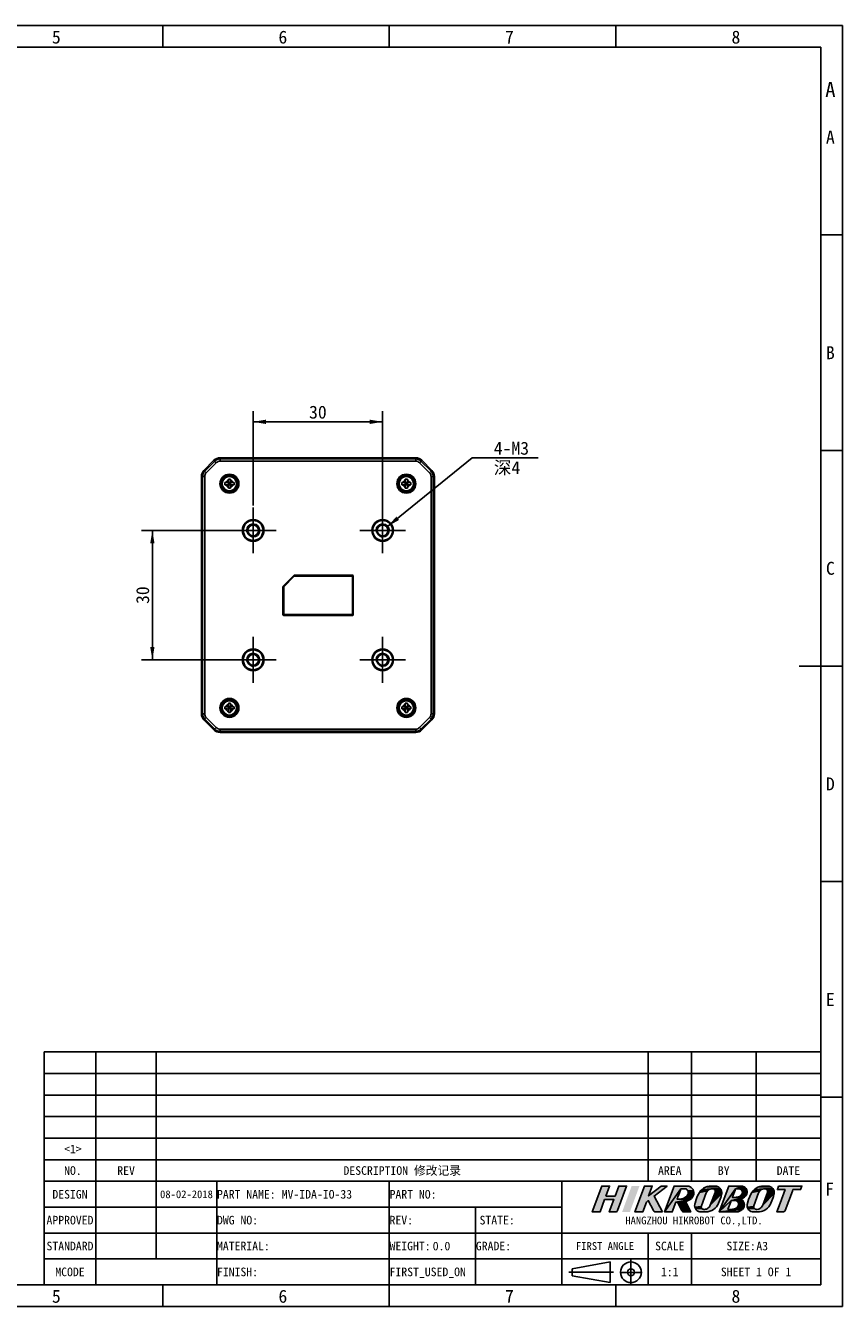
# Model space of a CAD drawing. Header units: millimetres. Extents: x 0 to 420, y 0 to 297.
# Tile 5 of 5: x 231 to 420, y 0 to 297. Entities that reach past the tile are written whole.
import ezdxf

# ---------------------------------------------------------------- set-up
doc = ezdxf.new("R2010")
doc.units = ezdxf.units.MM
doc.header["$LTSCALE"] = 23.1
doc.linetypes.add('CENTER', pattern=[0.6, 0.375, -0.075, 0.075, -0.075])
doc.linetypes.add('PHANTOM', pattern=[0.8, 0.45, -0.05, 0.1, -0.05, 0.1, -0.05])
doc.layers.get('0').update_dxf_attribs({"linetype": 'CONTINUOUS'})
for name, color, linetype in [('00_COMPONENTS', 7, 'CONTINUOUS'), ('03_ALL_AXES', 7, 'CONTINUOUS'), ('50_ALL_DETAILS', 7, 'CONTINUOUS'), ('51__DRAFT_DIMS', 7, 'CONTINUOUS'), ('DEFAULT_1', 7, 'CENTER')]:
    doc.layers.add(name, color=color, linetype=linetype)
doc.styles.get("Standard").update_dxf_attribs({"font": 'simfang.ttf'})
doc.styles.add('TEXTSTYLE_3', font='simfang.ttf')
doc.styles.add('TEXTSTYLE_4', font='simfang.ttf')
doc.dimstyles.new('DIMSTYLE_2', dxfattribs={"dimtxt": 3, "dimasz": 3, "dimexe": 2.5, "dimexo": 0.5, "dimgap": 0.75, "dimtad": 1, "dimdsep": 46, "dimtxsty": 'STANDARD', "dimblk": '_FILLED', "dimblk1": '_FILLED', "dimblk2": '_FILLED', "dimcen": 0.09, "dimclrt": 3, "dimazin": 2, "dimtp": 0.2, "dimtm": 0.2, "dimtfac": 1, "dimtofl": 0, "dimtmove": 0, "dimatfit": 3, "dimldrblk": '_FILLED', "dimfxl": 1, "dimtolj": 1, "dimarcsym": 0})
doc.dimstyles.new('DIMSTYLE_3', dxfattribs={"dimtxt": 3, "dimasz": 3, "dimexe": 2.5, "dimexo": 0.5, "dimtad": 1, "dimdsep": 46, "dimtxsty": 'STANDARD', "dimblk": '_FILLED', "dimblk1": '_FILLED', "dimblk2": '_FILLED', "dimcen": 0.09, "dimclrt": 3, "dimazin": 2, "dimtp": 0.1, "dimtm": 0.1, "dimtfac": 1, "dimtofl": 0, "dimtmove": 0, "dimatfit": 1, "dimldrblk": '_FILLED', "dimfxl": 1, "dimtolj": 1, "dimarcsym": 0})

# ---------------------------------------------------------------- blocks, each defined once
blk = doc.blocks.new('LOGO-R_BL0', base_point=(386.33, 24.89))
for color, points in [(1, [(365.2, 25.58), (367.34, 25.58), (368.19, 27.89), (370, 27.89), (367.92, 22.26), (367.92, 22.26), (367.92, 22.25), (367.8, 22.07), (367.77, 22.04), (367.59, 21.93), (367.39, 21.89), (365.98, 21.89), (367.04, 24.76), (364.9, 24.76), (363.84, 21.89), (362.04, 21.89), (364.25, 27.89), (366.05, 27.89)]), (1, [(378.28, 21.89), (376.72, 21.89), (376.52, 21.93), (376.5, 21.94), (376.33, 22.05), (376.21, 22.22), (375.02, 24.54), (374.57, 24.19), (373.72, 21.89), (371.92, 21.89), (374.13, 27.89), (375.93, 27.89), (375.1, 25.63), (378.03, 27.89), (379.38, 27.89), (376.38, 25.58)]), (8, [(382.58, 27.28), (378.79, 21.89), (381, 27.89), (381.25, 27.89), (381.44, 27.89), (383.12, 27.89), (383.9, 27.89), (384.06, 27.89), (384.39, 27.86), (384.7, 27.76), (384.7, 27.75), (384.98, 27.59), (385.22, 27.37), (385.4, 27.1), (385.52, 26.8), (384.22, 26.77), (384.14, 26.9), (384.04, 27.02), (383.92, 27.12), (383.88, 27.15), (383.74, 27.22), (383.59, 27.26), (383.43, 27.28), (383.16, 27.28), (383.08, 27.28)]), (8, [(382.16, 24.89), (382.35, 24.89), (382.38, 24.89), (384.74, 24.8), (381.44, 24.19), (380.59, 21.89), (378.79, 21.89), (382.58, 27.28), (382.52, 27.13), (382.46, 26.97), (382.09, 25.96), (381.88, 25.39), (381.77, 25.08), (381.69, 24.89), (381.96, 24.89)]), (8, [(385.52, 26.79), (385.58, 26.47), (385.56, 26.15), (385.54, 26.03), (385.42, 25.64), (385.34, 25.47), (385.25, 25.31), (385.02, 25.03), (384.74, 24.8), (382.38, 24.89), (382.59, 24.9), (382.83, 24.94), (383.07, 25.01), (383.29, 25.1), (383.5, 25.22), (383.52, 25.24), (383.71, 25.38), (383.88, 25.54), (384.02, 25.72), (384.15, 25.91), (384.24, 26.11), (384.28, 26.26), (384.29, 26.42), (384.29, 26.47), (384.27, 26.62), (384.22, 26.77), (385.52, 26.8)]), (8, [(388.56, 26.57), (388.45, 26.33), (387.35, 23.34), (387.31, 23.17), (385.81, 23), (385.76, 23.31), (385.78, 23.63), (385.83, 23.83), (385.86, 23.95), (386.09, 24.75), (386.38, 25.5), (386.65, 26.05), (386.85, 26.42), (388.71, 26.78)]), (8, [(388.9, 26.96), (388.71, 26.78), (386.85, 26.42), (387.14, 26.8), (389.11, 27.1)]), (8, [(389.35, 27.2), (389.11, 27.1), (387.14, 26.8), (387.47, 27.13), (389.8, 27.28), (389.61, 27.26)]), (8, [(391.2, 27.75), (391.47, 27.59), (391.7, 27.37), (389.8, 27.28), (387.47, 27.13), (387.85, 27.41), (388.26, 27.62), (391.17, 27.76)]), (8, [(390.55, 27.89), (390.87, 27.86), (391.17, 27.76), (388.26, 27.62), (388.69, 27.78), (388.71, 27.79), (389.14, 27.87), (389.37, 27.88), (389.49, 27.89), (389.6, 27.89)]), (8, [(392.02, 26.78), (392.06, 26.47), (392.05, 26.15), (389.38, 23.44), (390.48, 26.44), (390.52, 26.61), (390.52, 26.7), (392.01, 26.81)]), (8, [(389.89, 27.28), (389.8, 27.28), (391.7, 27.37), (391.89, 27.11), (392.01, 26.81), (390.52, 26.7), (390.48, 26.87), (390.41, 27.02), (390.29, 27.14), (390.15, 27.23), (390.06, 27.26)]), (8, [(395.47, 27.89), (396.56, 27.89), (396.86, 27.85), (395.24, 27.28), (391.46, 21.89), (393.67, 27.89), (395.11, 27.89), (395.29, 27.89)]), (8, [(394.83, 25.27), (394.92, 25.27), (395.2, 25.27), (397.07, 25.14), (394.25, 24.59), (391.46, 21.89), (395.24, 27.28), (395.13, 26.97), (394.55, 25.39), (394.5, 25.27), (394.64, 25.27)]), (8, [(395.24, 27.28), (396.86, 27.85), (397.15, 27.75), (397.22, 27.71), (397.48, 27.53), (397.68, 27.3), (397.83, 27.03), (397.84, 26.99), (397.91, 26.69), (397.92, 26.38), (396.81, 26.29), (396.83, 26.43), (396.82, 26.51), (396.8, 26.65), (396.75, 26.78), (396.68, 26.91), (396.59, 27.02), (396.48, 27.11), (396.35, 27.19), (396.26, 27.23), (396.12, 27.26), (395.97, 27.28), (395.7, 27.28), (395.61, 27.28), (395.43, 27.28)]), (8, [(400.71, 26.57), (400.59, 26.34), (399.49, 23.34), (399.46, 23.17), (397.96, 23), (397.91, 23.32), (397.93, 23.63), (397.98, 23.83), (398.01, 23.95), (398.24, 24.76), (398.53, 25.5), (398.79, 26.05), (399, 26.43), (400.86, 26.78)]), (8, [(401.05, 26.96), (400.86, 26.78), (399, 26.43), (399.29, 26.8), (401.26, 27.1)]), (8, [(401.5, 27.2), (401.26, 27.1), (399.29, 26.8), (399.62, 27.13), (401.95, 27.28), (401.76, 27.26)]), (8, [(403.35, 27.75), (403.62, 27.59), (403.85, 27.37), (401.95, 27.28), (399.62, 27.13), (400, 27.41), (400.4, 27.63), (403.32, 27.76)]), (8, [(402.7, 27.89), (403.01, 27.86), (403.32, 27.76), (400.4, 27.63), (400.84, 27.78), (400.86, 27.79), (401.29, 27.87), (401.52, 27.89), (401.64, 27.89), (401.75, 27.89)]), (8, [(404.16, 26.78), (404.21, 26.47), (404.2, 26.15), (401.53, 23.45), (402.63, 26.44), (402.67, 26.61), (402.67, 26.71), (404.16, 26.81)]), (8, [(402.04, 27.28), (401.95, 27.28), (403.85, 27.37), (404.04, 27.11), (404.16, 26.81), (402.67, 26.71), (402.63, 26.87), (402.56, 27.02), (402.44, 27.14), (402.36, 27.2), (402.21, 27.26)]), (8, [(405.23, 27.89), (407.03, 27.89), (410.63, 27.89), (410.33, 27.07), (408.53, 27.07), (408.41, 26.75), (406.76, 22.26), (406.76, 22.26), (406.66, 22.1), (406.51, 21.97), (406.42, 21.93), (406.23, 21.89), (406.22, 21.89), (404.82, 21.89), (405.56, 23.91), (406.73, 27.07), (404.93, 27.07)]), (8, [(383.61, 24.29), (384.85, 21.89), (383.29, 21.89), (383.1, 21.93), (383.09, 21.93), (382.92, 22.03), (382.79, 22.19), (382.78, 22.21), (382.47, 22.81), (381.76, 24.19), (381.73, 24.19), (381.44, 24.19), (384.74, 24.8), (384.39, 24.6), (383.96, 24.43), (383.59, 24.34)]), (8, [(391.06, 23.5), (390.8, 23.11), (390.49, 22.77), (390.13, 22.47), (389.73, 22.23), (389.3, 22.05), (389.06, 21.98), (386.96, 21.92), (386.66, 22.02), (386.63, 22.03), (386.36, 22.19), (386.12, 22.41), (385.94, 22.67), (387.53, 22.64), (387.67, 22.55), (387.76, 22.52), (387.93, 22.5), (388.03, 22.5), (388.3, 22.53), (388.48, 22.58), (388.72, 22.68), (388.93, 22.82), (389.11, 23), (389.27, 23.21), (389.38, 23.44), (392.05, 26.15), (392, 25.95), (391.87, 25.45), (391.8, 25.21), (391.52, 24.45), (391.3, 23.97), (391.19, 23.73)]), (8, [(394.05, 22.5), (394.33, 22.5), (394.36, 22.5), (396.82, 22.47), (391.46, 21.89), (394.25, 24.59), (394.14, 24.28), (393.55, 22.7), (393.48, 22.5), (393.78, 22.5)]), (8, [(396.38, 24.9), (396.31, 24.89), (396.3, 24.89), (394.25, 24.59), (397.07, 25.14), (396.74, 24.99)]), (8, [(394.25, 24.59), (396.3, 24.89), (396.59, 24.77), (396.82, 24.61), (397.03, 24.38), (397.19, 24.11), (397.27, 23.84), (397.31, 23.53), (397.27, 23.22), (397.22, 23.05), (397.08, 22.77), (397.02, 22.69), (395.03, 22.62), (395.2, 22.69), (395.37, 22.79), (395.52, 22.92), (395.52, 22.92), (395.66, 23.07), (395.79, 23.23), (395.84, 23.32), (395.91, 23.46), (395.94, 23.6), (395.96, 23.74), (395.95, 23.81), (395.93, 23.95), (395.88, 24.09), (395.81, 24.22), (395.71, 24.33), (395.6, 24.42), (395.47, 24.5), (395.4, 24.53), (395.25, 24.57), (395.11, 24.58), (394.84, 24.59), (394.56, 24.59)]), (8, [(397.65, 25.69), (397.57, 25.58), (397.32, 25.32), (397.07, 25.14), (395.2, 25.27), (395.23, 25.27), (395.48, 25.29), (395.58, 25.3), (395.78, 25.34), (395.9, 25.37), (396.07, 25.44), (396.23, 25.54), (396.39, 25.65), (396.39, 25.65), (397.7, 25.76)]), (8, [(397.91, 26.34), (397.84, 26.04), (397.7, 25.76), (396.39, 25.65), (396.53, 25.78), (396.65, 25.93), (396.72, 26.03), (396.78, 26.16), (396.81, 26.29), (397.92, 26.38)]), (8, [(403.21, 23.5), (402.95, 23.11), (402.64, 22.77), (402.28, 22.47), (401.88, 22.23), (401.45, 22.05), (401.2, 21.98), (400.77, 21.91), (400.52, 21.9), (399.43, 21.9), (399.11, 21.92), (398.81, 22.02), (398.78, 22.03), (398.51, 22.2), (398.27, 22.41), (398.09, 22.68), (399.68, 22.64), (399.82, 22.56), (399.91, 22.52), (400.08, 22.5), (400.18, 22.5), (400.45, 22.53), (400.63, 22.58), (400.87, 22.68), (401.08, 22.82), (401.26, 23), (401.42, 23.21), (401.53, 23.45), (404.2, 26.15), (404.15, 25.95), (404.02, 25.45), (403.95, 25.23), (403.67, 24.46), (403.45, 23.97), (403.34, 23.74)]), (8, [(387.32, 23.01), (387.34, 22.91), (385.94, 22.67), (385.82, 22.97), (385.81, 23), (387.31, 23.17)]), (8, [(388.81, 21.93), (388.37, 21.89), (387.28, 21.89), (386.96, 21.92), (389.06, 21.98)]), (8, [(395.1, 21.89), (394.95, 21.89), (391.46, 21.89), (396.82, 22.47), (396.79, 22.44), (396.5, 22.22), (396.18, 22.06), (395.82, 21.96), (395.75, 21.95), (395.35, 21.9), (395.18, 21.9)]), (8, [(396.99, 22.66), (396.82, 22.47), (394.36, 22.5), (394.61, 22.52), (394.71, 22.53), (394.91, 22.58), (395.03, 22.62), (397.02, 22.69)]), (8, [(399.46, 23.08), (399.49, 22.91), (398.09, 22.68), (397.97, 22.97), (397.96, 23), (399.46, 23.17)])]:
    blk.add_hatch(color=color).paths.add_polyline_path(points)
at = {"color": 1}
for points in [[(365.2, 25.58), (367.34, 25.58), (368.19, 27.89), (370, 27.89), (367.92, 22.26), (367.92, 22.26), (367.92, 22.25), (367.8, 22.07), (367.77, 22.04), (367.59, 21.93), (367.39, 21.89), (365.98, 21.89), (367.04, 24.76), (364.9, 24.76), (363.84, 21.89), (362.04, 21.89), (364.25, 27.89), (366.05, 27.89), (365.2, 25.58)], [(378.28, 21.89), (376.72, 21.89), (376.52, 21.93), (376.5, 21.94), (376.33, 22.05), (376.21, 22.22), (375.02, 24.54), (374.57, 24.19), (373.72, 21.89), (371.92, 21.89), (374.13, 27.89), (375.93, 27.89), (375.1, 25.63), (378.03, 27.89), (379.38, 27.89), (376.38, 25.58), (378.28, 21.89)]]:
    blk.add_lwpolyline(points, dxfattribs=at)
at = {"color": 8}
for points in [[(382.58, 27.28), (378.79, 21.89), (381, 27.89), (381.25, 27.89), (381.44, 27.89), (383.12, 27.89), (383.9, 27.89), (384.06, 27.89), (384.39, 27.86), (384.7, 27.76), (384.7, 27.75), (384.98, 27.59), (385.22, 27.37), (385.4, 27.1), (385.52, 26.8), (384.22, 26.77), (384.14, 26.9), (384.04, 27.02), (383.92, 27.12), (383.88, 27.15), (383.74, 27.22), (383.59, 27.26), (383.43, 27.28), (383.16, 27.28), (383.08, 27.28), (382.58, 27.28)], [(382.16, 24.89), (382.35, 24.89), (382.38, 24.89), (384.74, 24.8), (381.44, 24.19), (380.59, 21.89), (378.79, 21.89), (382.58, 27.28), (382.52, 27.13), (382.46, 26.97), (382.09, 25.96), (381.88, 25.39), (381.77, 25.08), (381.69, 24.89), (381.96, 24.89), (382.16, 24.89)], [(385.52, 26.79), (385.58, 26.47), (385.56, 26.15), (385.54, 26.03), (385.42, 25.64), (385.34, 25.47), (385.25, 25.31), (385.02, 25.03), (384.74, 24.8), (382.38, 24.89), (382.59, 24.9), (382.83, 24.94), (383.07, 25.01), (383.29, 25.1), (383.5, 25.22), (383.52, 25.24), (383.71, 25.38), (383.88, 25.54), (384.02, 25.72), (384.15, 25.91), (384.24, 26.11), (384.28, 26.26), (384.29, 26.42), (384.29, 26.47), (384.27, 26.62), (384.22, 26.77), (385.52, 26.8), (385.52, 26.79)], [(388.56, 26.57), (388.45, 26.33), (387.35, 23.34), (387.31, 23.17), (385.81, 23), (385.76, 23.31), (385.78, 23.63), (385.83, 23.83), (385.86, 23.95), (386.09, 24.75), (386.38, 25.5), (386.65, 26.05), (386.85, 26.42), (388.71, 26.78), (388.56, 26.57)], [(388.9, 26.96), (388.71, 26.78), (386.85, 26.42), (387.14, 26.8), (389.11, 27.1), (388.9, 26.96)], [(389.35, 27.2), (389.11, 27.1), (387.14, 26.8), (387.47, 27.13), (389.8, 27.28), (389.61, 27.26), (389.35, 27.2)], [(391.2, 27.75), (391.47, 27.59), (391.7, 27.37), (389.8, 27.28), (387.47, 27.13), (387.85, 27.41), (388.26, 27.62), (391.17, 27.76), (391.2, 27.75)], [(390.55, 27.89), (390.87, 27.86), (391.17, 27.76), (388.26, 27.62), (388.69, 27.78), (388.71, 27.79), (389.14, 27.87), (389.37, 27.88), (389.49, 27.89), (389.6, 27.89), (390.55, 27.89)], [(392.02, 26.78), (392.06, 26.47), (392.05, 26.15), (389.38, 23.44), (390.48, 26.44), (390.52, 26.61), (390.52, 26.7), (392.01, 26.81), (392.02, 26.78)], [(389.89, 27.28), (389.8, 27.28), (391.7, 27.37), (391.89, 27.11), (392.01, 26.81), (390.52, 26.7), (390.48, 26.87), (390.41, 27.02), (390.29, 27.14), (390.15, 27.23), (390.06, 27.26), (389.89, 27.28)], [(395.47, 27.89), (396.56, 27.89), (396.86, 27.85), (395.24, 27.28), (391.46, 21.89), (393.67, 27.89), (395.11, 27.89), (395.29, 27.89), (395.47, 27.89)], [(394.83, 25.27), (394.92, 25.27), (395.2, 25.27), (397.07, 25.14), (394.25, 24.59), (391.46, 21.89), (395.24, 27.28), (395.13, 26.97), (394.55, 25.39), (394.5, 25.27), (394.64, 25.27), (394.83, 25.27)], [(395.24, 27.28), (396.86, 27.85), (397.15, 27.75), (397.22, 27.71), (397.48, 27.53), (397.68, 27.3), (397.83, 27.03), (397.84, 26.99), (397.91, 26.69), (397.92, 26.38), (396.81, 26.29), (396.83, 26.43), (396.82, 26.51), (396.8, 26.65), (396.75, 26.78), (396.68, 26.91), (396.59, 27.02), (396.48, 27.11), (396.35, 27.19), (396.26, 27.23), (396.12, 27.26), (395.97, 27.28), (395.7, 27.28), (395.61, 27.28), (395.43, 27.28), (395.24, 27.28)], [(400.71, 26.57), (400.59, 26.34), (399.49, 23.34), (399.46, 23.17), (397.96, 23), (397.91, 23.32), (397.93, 23.63), (397.98, 23.83), (398.01, 23.95), (398.24, 24.76), (398.53, 25.5), (398.79, 26.05), (399, 26.43), (400.86, 26.78), (400.71, 26.57)], [(401.05, 26.96), (400.86, 26.78), (399, 26.43), (399.29, 26.8), (401.26, 27.1), (401.05, 26.96)], [(401.5, 27.2), (401.26, 27.1), (399.29, 26.8), (399.62, 27.13), (401.95, 27.28), (401.76, 27.26), (401.5, 27.2)], [(403.35, 27.75), (403.62, 27.59), (403.85, 27.37), (401.95, 27.28), (399.62, 27.13), (400, 27.41), (400.4, 27.63), (403.32, 27.76), (403.35, 27.75)], [(402.7, 27.89), (403.01, 27.86), (403.32, 27.76), (400.4, 27.63), (400.84, 27.78), (400.86, 27.79), (401.29, 27.87), (401.52, 27.89), (401.64, 27.89), (401.75, 27.89), (402.7, 27.89)], [(404.16, 26.78), (404.21, 26.47), (404.2, 26.15), (401.53, 23.45), (402.63, 26.44), (402.67, 26.61), (402.67, 26.71), (404.16, 26.81), (404.16, 26.78)], [(402.04, 27.28), (401.95, 27.28), (403.85, 27.37), (404.04, 27.11), (404.16, 26.81), (402.67, 26.71), (402.63, 26.87), (402.56, 27.02), (402.44, 27.14), (402.36, 27.2), (402.21, 27.26), (402.04, 27.28)], [(405.23, 27.89), (407.03, 27.89), (410.63, 27.89), (410.33, 27.07), (408.53, 27.07), (408.41, 26.75), (406.76, 22.26), (406.76, 22.26), (406.66, 22.1), (406.51, 21.97), (406.42, 21.93), (406.23, 21.89), (406.22, 21.89), (404.82, 21.89), (405.56, 23.91), (406.73, 27.07), (404.93, 27.07), (405.23, 27.89)], [(383.61, 24.29), (384.85, 21.89), (383.29, 21.89), (383.1, 21.93), (383.09, 21.93), (382.92, 22.03), (382.79, 22.19), (382.78, 22.21), (382.47, 22.81), (381.76, 24.19), (381.73, 24.19), (381.44, 24.19), (384.74, 24.8), (384.39, 24.6), (383.96, 24.43), (383.59, 24.34), (383.61, 24.29)], [(391.06, 23.5), (390.8, 23.11), (390.49, 22.77), (390.13, 22.47), (389.73, 22.23), (389.3, 22.05), (389.06, 21.98), (386.96, 21.92), (386.66, 22.02), (386.63, 22.03), (386.36, 22.19), (386.12, 22.41), (385.94, 22.67), (387.53, 22.64), (387.67, 22.55), (387.76, 22.52), (387.93, 22.5), (388.03, 22.5), (388.3, 22.53), (388.48, 22.58), (388.72, 22.68), (388.93, 22.82), (389.11, 23), (389.27, 23.21), (389.38, 23.44), (392.05, 26.15), (392, 25.95), (391.87, 25.45), (391.8, 25.21), (391.52, 24.45), (391.3, 23.97), (391.19, 23.73), (391.06, 23.5)], [(394.05, 22.5), (394.33, 22.5), (394.36, 22.5), (396.82, 22.47), (391.46, 21.89), (394.25, 24.59), (394.14, 24.28), (393.55, 22.7), (393.48, 22.5), (393.78, 22.5), (394.05, 22.5)], [(396.38, 24.9), (396.31, 24.89), (396.3, 24.89), (394.25, 24.59), (397.07, 25.14), (396.74, 24.99), (396.38, 24.9)], [(394.25, 24.59), (396.3, 24.89), (396.59, 24.77), (396.82, 24.61), (397.03, 24.38), (397.19, 24.11), (397.27, 23.84), (397.31, 23.53), (397.27, 23.22), (397.22, 23.05), (397.08, 22.77), (397.02, 22.69), (395.03, 22.62), (395.2, 22.69), (395.37, 22.79), (395.52, 22.92), (395.52, 22.92), (395.66, 23.07), (395.79, 23.23), (395.84, 23.32), (395.91, 23.46), (395.94, 23.6), (395.96, 23.74), (395.95, 23.81), (395.93, 23.95), (395.88, 24.09), (395.81, 24.22), (395.71, 24.33), (395.6, 24.42), (395.47, 24.5), (395.4, 24.53), (395.25, 24.57), (395.11, 24.58), (394.84, 24.59), (394.56, 24.59), (394.25, 24.59)], [(397.65, 25.69), (397.57, 25.58), (397.32, 25.32), (397.07, 25.14), (395.2, 25.27), (395.23, 25.27), (395.48, 25.29), (395.58, 25.3), (395.78, 25.34), (395.9, 25.37), (396.07, 25.44), (396.23, 25.54), (396.39, 25.65), (396.39, 25.65), (397.7, 25.76), (397.65, 25.69)], [(397.91, 26.34), (397.84, 26.04), (397.7, 25.76), (396.39, 25.65), (396.53, 25.78), (396.65, 25.93), (396.72, 26.03), (396.78, 26.16), (396.81, 26.29), (397.92, 26.38), (397.91, 26.34)], [(403.21, 23.5), (402.95, 23.11), (402.64, 22.77), (402.28, 22.47), (401.88, 22.23), (401.45, 22.05), (401.2, 21.98), (400.77, 21.91), (400.52, 21.9), (399.43, 21.9), (399.11, 21.92), (398.81, 22.02), (398.78, 22.03), (398.51, 22.2), (398.27, 22.41), (398.09, 22.68), (399.68, 22.64), (399.82, 22.56), (399.91, 22.52), (400.08, 22.5), (400.18, 22.5), (400.45, 22.53), (400.63, 22.58), (400.87, 22.68), (401.08, 22.82), (401.26, 23), (401.42, 23.21), (401.53, 23.45), (404.2, 26.15), (404.15, 25.95), (404.02, 25.45), (403.95, 25.23), (403.67, 24.46), (403.45, 23.97), (403.34, 23.74), (403.21, 23.5)], [(387.32, 23.01), (387.34, 22.91), (385.94, 22.67), (385.82, 22.97), (385.81, 23), (387.31, 23.17), (387.32, 23.01)], [(388.81, 21.93), (388.37, 21.89), (387.28, 21.89), (386.96, 21.92), (389.06, 21.98), (388.81, 21.93)], [(395.1, 21.89), (394.95, 21.89), (391.46, 21.89), (396.82, 22.47), (396.79, 22.44), (396.5, 22.22), (396.18, 22.06), (395.82, 21.96), (395.75, 21.95), (395.35, 21.9), (395.18, 21.9), (395.1, 21.89)], [(396.99, 22.66), (396.82, 22.47), (394.36, 22.5), (394.61, 22.52), (394.71, 22.53), (394.91, 22.58), (395.03, 22.62), (397.02, 22.69), (396.99, 22.66)], [(399.46, 23.08), (399.49, 22.91), (398.09, 22.68), (397.97, 22.97), (397.96, 23), (399.46, 23.17), (399.46, 23.08)]]:
    blk.add_lwpolyline(points, dxfattribs=at)
at = {"color": 1}
blk.add_solid([(372.97, 27.89), (370.75, 21.89), (371.16, 27.89), (368.95, 21.89)], dxfattribs=at)
at = {"color": 8}
for points in [[(395.83, 27.89), (396.56, 27.89), (395.47, 27.89)], [(387.42, 22.76), (387.53, 22.64), (387.34, 22.91), (385.94, 22.67)], [(399.57, 22.77), (399.68, 22.64), (399.49, 22.91), (398.09, 22.68)]]:
    blk.add_solid(points, dxfattribs=at)
blk = doc.blocks.new('_FILLED')
at = {"color": 0, "linetype": 'ByBlock'}
blk.add_solid([(0, 0), (-1, 0.167), (-1, -0.167)], dxfattribs=at)
blk = doc.blocks.new('*D4')
at = {"layer": '51__DRAFT_DIMS', "color": 4}
for p, q in [((283.45, 185.74), (283.45, 207.62)), ((283.45, 205.12), (298.45, 205.12)), ((313.45, 205.12), (298.45, 205.12)), ((313.45, 185.37), (313.45, 207.62))]:
    blk.add_line(p, q, dxfattribs=at)
at = {"layer": '51__DRAFT_DIMS', "color": 4, "xscale": 3, "yscale": 3, "zscale": 3, "rotation": 180}
blk.add_blockref('_FILLED', (283.45, 205.12), dxfattribs=at)
at = {"layer": '51__DRAFT_DIMS', "color": 4, "xscale": 3, "yscale": 3, "zscale": 3}
blk.add_blockref('_FILLED', (313.45, 205.12), dxfattribs=at)
at = {"layer": '51__DRAFT_DIMS', "color": 3, "insert": (298.45, 208.87), "char_height": 3, "width": 4.4062, "attachment_point": 2, "line_spacing_factor": 0.9}
blk.add_mtext('30', dxfattribs=at)
blk = doc.blocks.new('*D5')
at = {"layer": '51__DRAFT_DIMS', "color": 4}
for p, q in [((278.47, 179.93), (257.59, 179.93)), ((260.09, 179.93), (260.09, 164.93)), ((260.09, 149.93), (260.09, 164.93)), ((278.43, 149.93), (257.59, 149.93))]:
    blk.add_line(p, q, dxfattribs=at)
at = {"layer": '51__DRAFT_DIMS', "color": 4, "xscale": 3, "yscale": 3, "zscale": 3}
for p, rotation in [((260.09, 179.93), 90), ((260.09, 149.93), 270)]:
    blk.add_blockref('_FILLED', p, dxfattribs=dict(at, rotation=rotation))
at = {"layer": '51__DRAFT_DIMS', "color": 3, "insert": (256.34, 164.93), "char_height": 3, "width": 4.4062, "attachment_point": 2, "rotation": 90, "line_spacing_factor": 0.9}
blk.add_mtext('30', dxfattribs=at)
blk = doc.blocks.new('*D6')
at = {"layer": '51__DRAFT_DIMS', "color": 4}
for p, q in [((314.62, 180.87), (334.22, 196.75)), ((334.22, 196.75), (337.72, 196.75)), ((337.72, 196.75), (349.53, 196.75))]:
    blk.add_line(p, q, dxfattribs=at)
at = {"layer": '51__DRAFT_DIMS', "color": 4, "xscale": 3, "yscale": 3, "zscale": 3, "rotation": 218.9975785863}
blk.add_blockref('_FILLED', (314.62, 180.87), dxfattribs=at)
at = {"layer": '51__DRAFT_DIMS', "color": 3, "insert": (339.22, 200.5), "char_height": 3, "width": 8.8125, "attachment_point": 1, "line_spacing_factor": 0.9}
blk.add_mtext('4-M3\\P深4', dxfattribs=at)

msp = doc.modelspace()

# ---------------------------------------------------------------- linework, layer by layer
at = {"color": 7}
for p, q in [((0, 297), (420, 297)), ((420, 297), (420, 0)), ((262.496, 291.996), (262.496, 296.996)), ((314.996, 291.996), (314.996, 296.996)), ((367.495, 291.996), (367.495, 296.996)), ((415, 292), (25, 292)), ((415, 5), (415, 292)), ((414.994, 248.497), (419.994, 248.497)), ((414.994, 198.497), (419.994, 198.497)), ((419.994, 148.498), (409.994, 148.498)), ((414.994, 98.499), (419.994, 98.499)), ((235, 29), (235, 59)), ((235, 59), (415, 59)), ((247, 29), (247, 59)), ((261, 29), (261, 59)), ((375, 29), (375, 59)), ((385, 29), (385, 59)), ((400, 29), (400, 59)), ((415, 29), (415, 59)), ((235, 54), (415, 54)), ((235, 49), (415, 49)), ((414.994, 48.499), (419.994, 48.499)), ((235, 44), (415, 44)), ((235, 39), (415, 39)), ((235, 34), (415, 34)), ((235, 29), (415, 29)), ((235, 29), (235, 5)), ((235, 29), (415, 29)), ((247, 29), (247, 5)), ((261, 29), (261, 11)), ((275, 29), (275, 5)), ((315, 29), (315, 5)), ((355, 29), (355, 5)), ((415, 29), (415, 5)), ((235, 23), (355, 23)), ((335, 23), (335, 5)), ((235, 17), (415, 17)), ((375, 17), (375, 5)), ((385, 17), (385, 5)), ((235, 11), (415, 11)), ((357.393, 8.702), (366.192, 10.302)), ((366.192, 5.502), (366.192, 10.302)), ((357.393, 7.102), (357.393, 8.702)), ((357.393, 7.102), (366.192, 5.502)), ((25, 5), (415, 5)), ((235, 5), (415, 5)), ((262.496, 0), (262.496, 5)), ((314.996, 0), (314.996, 5)), ((367.495, 0), (367.495, 5)), ((420, 0), (0, 0))]:
    msp.add_line(p, q, dxfattribs=at)
for radius in [2.4, 0.8]:
    msp.add_circle((370.992, 7.902), radius, dxfattribs=at)
at = {"layer": '00_COMPONENTS', "color": 7}
for p, q in [((272.037, 193.867), (274.366, 196.195)), ((275.78, 196.781), (321.123, 196.781)), ((322.537, 196.195), (324.866, 193.867)), ((271.452, 192.452), (271.452, 137.409)), ((276.889, 191.031), (277.402, 191.031)), ((276.889, 190.531), (277.402, 190.531)), ((277.614, 190.443), (278.29, 191.119)), ((277.614, 191.119), (278.29, 190.443)), ((277.702, 191.331), (277.702, 191.843)), ((277.702, 190.531), (277.702, 191.031)), ((278.202, 191.031), (277.702, 191.031)), ((278.202, 190.781), (277.702, 190.781)), ((278.202, 190.531), (277.702, 190.531)), ((277.702, 189.718), (277.702, 190.231)), ((277.952, 190.531), (277.952, 191.031)), ((278.202, 191.843), (278.202, 191.331)), ((278.202, 190.531), (278.202, 191.031)), ((278.202, 190.231), (278.202, 189.718)), ((278.502, 191.031), (279.014, 191.031)), ((278.502, 190.531), (279.014, 190.531)), ((317.889, 191.031), (318.402, 191.031)), ((317.889, 190.531), (318.402, 190.531)), ((318.614, 190.443), (319.29, 191.119)), ((318.614, 191.119), (319.29, 190.443)), ((318.702, 191.331), (318.702, 191.843)), ((318.702, 190.531), (318.702, 191.031)), ((319.202, 191.031), (318.702, 191.031)), ((319.202, 190.781), (318.702, 190.781)), ((319.202, 190.531), (318.702, 190.531)), ((318.702, 189.718), (318.702, 190.231)), ((318.952, 190.531), (318.952, 191.031)), ((319.202, 191.843), (319.202, 191.331)), ((319.202, 190.531), (319.202, 191.031)), ((319.202, 190.231), (319.202, 189.718)), ((319.502, 191.031), (320.014, 191.031)), ((319.502, 190.531), (320.014, 190.531)), ((325.452, 192.452), (325.452, 137.409)), ((290.481, 166.96), (292.922, 169.402)), ((292.993, 169.431), (306.452, 169.431)), ((306.552, 169.331), (306.552, 160.431)), ((290.452, 160.431), (290.452, 166.889)), ((306.452, 160.331), (290.552, 160.331)), ((277.702, 139.331), (277.702, 139.843)), ((278.202, 139.843), (278.202, 139.331)), ((318.702, 139.331), (318.702, 139.843)), ((319.202, 139.843), (319.202, 139.331)), ((276.889, 139.031), (277.402, 139.031)), ((276.889, 138.531), (277.402, 138.531)), ((277.614, 138.443), (278.289, 139.119)), ((277.614, 139.119), (278.289, 138.443)), ((277.702, 138.531), (277.702, 139.031)), ((278.202, 139.031), (277.702, 139.031)), ((278.202, 138.781), (277.702, 138.781)), ((278.202, 138.531), (277.702, 138.531)), ((277.702, 137.718), (277.702, 138.231)), ((277.952, 138.531), (277.952, 139.031)), ((278.202, 138.531), (278.202, 139.031)), ((278.202, 138.231), (278.202, 137.718)), ((278.502, 139.031), (279.014, 139.031)), ((278.502, 138.531), (279.014, 138.531)), ((317.889, 139.031), (318.402, 139.031)), ((317.889, 138.531), (318.402, 138.531)), ((318.614, 138.443), (319.29, 139.119)), ((318.614, 139.119), (319.29, 138.443)), ((318.702, 138.531), (318.702, 139.031)), ((319.202, 139.031), (318.702, 139.031)), ((319.202, 138.781), (318.702, 138.781)), ((319.202, 138.531), (318.702, 138.531)), ((318.702, 137.718), (318.702, 138.231)), ((318.952, 138.531), (318.952, 139.031)), ((319.202, 138.531), (319.202, 139.031)), ((319.202, 138.231), (319.202, 137.718)), ((319.502, 139.031), (320.014, 139.031)), ((319.502, 138.531), (320.014, 138.531)), ((274.366, 133.667), (272.037, 135.995)), ((324.866, 135.995), (322.537, 133.667)), ((321.123, 133.081), (275.78, 133.081))]:
    msp.add_line(p, q, dxfattribs=at)
at = {"layer": '00_COMPONENTS', "color": 4}
for p, q in [((274.91, 195.651), (274.366, 196.195)), ((275.78, 196.012), (275.78, 196.781)), ((321.123, 196.511), (275.78, 196.511)), ((321.123, 196.012), (321.123, 196.781)), ((321.994, 195.651), (322.537, 196.195)), ((272.037, 193.867), (272.581, 193.323)), ((274.556, 196.005), (272.228, 193.676)), ((274.91, 195.651), (272.581, 193.323)), ((321.123, 196.012), (275.78, 196.012)), ((324.322, 193.323), (321.994, 195.651)), ((324.675, 193.676), (322.347, 196.005)), ((324.322, 193.323), (324.866, 193.867)), ((271.452, 192.452), (272.221, 192.452)), ((271.721, 192.452), (271.721, 137.409)), ((272.221, 192.452), (272.221, 137.409)), ((324.683, 137.409), (324.683, 192.452)), ((324.683, 192.452), (325.452, 192.452)), ((325.182, 137.409), (325.182, 192.452)), ((290.41, 167.031), (292.852, 169.472)), ((290.552, 166.889), (292.993, 169.331)), ((292.852, 169.472), (292.993, 169.331)), ((292.993, 169.331), (292.993, 169.531)), ((292.993, 169.531), (306.452, 169.531)), ((292.993, 169.331), (306.652, 169.331)), ((306.452, 160.231), (306.452, 169.531)), ((306.652, 169.331), (306.652, 160.431)), ((290.352, 160.431), (290.352, 166.889)), ((290.352, 166.889), (290.552, 166.889)), ((290.552, 166.889), (290.41, 167.031)), ((290.552, 160.231), (290.552, 166.889)), ((290.352, 160.431), (306.652, 160.431)), ((306.452, 160.231), (290.552, 160.231)), ((271.452, 137.409), (272.221, 137.409)), ((324.683, 137.409), (325.452, 137.409)), ((272.037, 135.995), (272.581, 136.539)), ((272.228, 136.186), (274.556, 133.857)), ((272.581, 136.539), (274.91, 134.21)), ((274.366, 133.667), (274.91, 134.21)), ((275.78, 133.081), (275.78, 133.85)), ((275.78, 133.85), (321.123, 133.85)), ((321.123, 133.081), (321.123, 133.85)), ((321.994, 134.21), (324.322, 136.539)), ((321.994, 134.21), (322.537, 133.667)), ((322.347, 133.857), (324.675, 136.186)), ((324.322, 136.539), (324.866, 135.995)), ((275.78, 133.35), (321.123, 133.35))]:
    msp.add_line(p, q, dxfattribs=at)
for centre, radius in [((277.952, 190.781), 2.197), ((277.952, 190.781), 1.997), ((318.952, 190.781), 2.197), ((318.952, 190.781), 1.997), ((283.452, 179.931), 2.497), ((313.452, 179.931), 2.497), ((283.452, 149.931), 2.497), ((313.452, 149.931), 2.497), ((277.952, 138.781), 2.197), ((277.952, 138.781), 1.997), ((318.952, 138.781), 2.197), ((318.952, 138.781), 1.997)]:
    msp.add_circle(centre, radius, dxfattribs=at)
at = {"layer": '00_COMPONENTS', "color": 7}
for centre, radius in [((277.952, 190.781), 1.928), ((277.952, 190.781), 1.65), ((318.952, 190.781), 1.928), ((318.952, 190.781), 1.65), ((283.452, 179.931), 2.3), ((283.452, 179.931), 1.4), ((283.452, 179.931), 1.25), ((313.452, 179.931), 2.3), ((313.452, 179.931), 1.4), ((313.452, 179.931), 1.25), ((283.452, 149.931), 2.3), ((313.452, 149.931), 2.3), ((283.452, 149.931), 1.4), ((283.452, 149.931), 1.25), ((313.452, 149.931), 1.4), ((313.452, 149.931), 1.25), ((277.952, 138.781), 1.928), ((277.952, 138.781), 1.65), ((318.952, 138.781), 1.928), ((318.952, 138.781), 1.65)]:
    msp.add_circle(centre, radius, dxfattribs=at)
for centre, radius, start, end in [((275.78, 194.781), 2, 90, 135), ((321.123, 194.781), 2, 45, 90), ((273.452, 192.452), 2, 135, 180), ((323.452, 192.452), 2, 0, 45), ((281.398, 190.785), 4.516, 176.87555, 180.04923), ((281.398, 190.777), 4.516, 179.95077, 183.12445), ((277.402, 191.331), 0.3, 270, 360), ((277.402, 190.231), 0.3, 0, 90), ((277.952, 187.332), 4.518, 86.82815, 93.17185), ((278.502, 191.331), 0.3, 180, 270), ((278.502, 190.231), 0.3, 90, 180), ((274.505, 190.785), 4.516, 359.95077, 3.12445), ((274.505, 190.777), 4.516, 356.87555, 0.04923), ((322.398, 190.785), 4.516, 176.87555, 180.04923), ((322.398, 190.777), 4.516, 179.95077, 183.12445), ((318.402, 191.331), 0.3, 270, 360), ((318.402, 190.231), 0.3, 0, 90), ((318.952, 187.332), 4.518, 86.82815, 93.17185), ((319.502, 191.331), 0.3, 180, 270), ((319.502, 190.231), 0.3, 90, 180), ((315.505, 190.785), 4.516, 359.95077, 3.12445), ((315.505, 190.777), 4.516, 356.87555, 0.04923), ((277.952, 194.23), 4.518, 266.82815, 273.17185), ((318.952, 194.23), 4.518, 266.82815, 273.17185), ((292.993, 169.331), 0.1, 90, 135), ((306.452, 169.331), 0.1, 0, 90), ((290.552, 166.889), 0.1, 135, 180), ((290.552, 160.431), 0.1, 180, 270), ((306.452, 160.431), 0.1, 270, 360), ((277.952, 135.332), 4.518, 86.82815, 93.17185), ((318.952, 135.332), 4.518, 86.82815, 93.17185), ((273.452, 137.409), 2, 180, 225), ((281.398, 138.785), 4.516, 176.87555, 180.04923), ((281.398, 138.777), 4.516, 179.95077, 183.12445), ((277.402, 139.331), 0.3, 270, 360), ((277.402, 138.231), 0.3, 0, 90), ((277.952, 142.229), 4.518, 266.82815, 273.17185), ((278.502, 139.331), 0.3, 180, 270), ((278.502, 138.231), 0.3, 90, 180), ((274.505, 138.785), 4.516, 359.95077, 3.12445), ((274.505, 138.777), 4.516, 356.87555, 0.04923), ((322.398, 138.785), 4.516, 176.87555, 180.04923), ((322.398, 138.777), 4.516, 179.95077, 183.12445), ((318.402, 139.331), 0.3, 270, 360), ((318.402, 138.231), 0.3, 0, 90), ((318.952, 142.23), 4.518, 266.82815, 273.17185), ((319.502, 139.331), 0.3, 180, 270), ((319.502, 138.231), 0.3, 90, 180), ((315.505, 138.785), 4.516, 359.95077, 3.12445), ((315.505, 138.777), 4.516, 356.87555, 0.04923), ((323.452, 137.409), 2, 315, 360), ((275.78, 135.081), 2, 225, 270), ((321.123, 135.081), 2, 270, 315)]:
    msp.add_arc(centre, radius, start, end, dxfattribs=at)
at = {"layer": '00_COMPONENTS', "color": 4}
for centre, radius, start, end in [((275.78, 194.781), 1.731, 90, 135), ((321.123, 194.781), 1.731, 45, 90), ((273.452, 192.452), 1.731, 135, 180), ((273.452, 192.452), 1.231, 135, 180), ((275.78, 194.781), 1.231, 90, 135), ((321.123, 194.781), 1.231, 45, 90), ((323.452, 192.452), 1.231, 0, 45), ((323.452, 192.452), 1.731, 0, 45), ((277.952, 190.781), 0.85, 107.10464, 162.89536), ((277.952, 190.781), 0.85, 197.10464, 252.89536), ((277.952, 190.781), 0.85, 17.10464, 72.89536), ((277.952, 190.781), 0.85, 287.10464, 342.89536), ((318.952, 190.781), 0.85, 107.10464, 162.89536), ((318.952, 190.781), 0.85, 197.10464, 252.89536), ((318.952, 190.781), 0.85, 17.10464, 72.89536), ((318.952, 190.781), 0.85, 287.10464, 342.89536), ((283.452, 179.931), 1.5, 255, 195), ((313.452, 179.931), 1.5, 255, 195), ((292.993, 169.331), 0.2, 90, 135), ((306.452, 169.331), 0.2, 0, 90), ((290.552, 166.889), 0.2, 135, 180), ((290.552, 160.431), 0.2, 180, 270), ((306.452, 160.431), 0.2, 270, 360), ((283.452, 149.931), 1.5, 255, 195), ((313.452, 149.931), 1.5, 255, 195), ((277.952, 138.781), 0.85, 107.10464, 162.89536), ((277.952, 138.781), 0.85, 17.10464, 72.89536), ((318.952, 138.781), 0.85, 107.10464, 162.89536), ((318.952, 138.781), 0.85, 17.10464, 72.89536), ((273.452, 137.409), 1.731, 180, 225), ((273.452, 137.409), 1.231, 180, 225), ((277.952, 138.781), 0.85, 197.10464, 252.89536), ((277.952, 138.781), 0.85, 287.10464, 342.89536), ((318.952, 138.781), 0.85, 197.10464, 252.89536), ((318.952, 138.781), 0.85, 287.10464, 342.89536), ((323.452, 137.409), 1.231, 315, 360), ((323.452, 137.409), 1.731, 315, 360), ((275.78, 135.081), 1.731, 225, 270), ((275.78, 135.081), 1.231, 225, 270), ((321.123, 135.081), 1.231, 270, 315), ((321.123, 135.081), 1.731, 270, 315)]:
    msp.add_arc(centre, radius, start, end, dxfattribs=at)
at = {"layer": '03_ALL_AXES', "color": 1, "linetype": 'CENTER'}
for p, q in [((283.452, 179.931), (283.452, 185.231)), ((313.452, 179.931), (313.452, 185.231)), ((283.452, 179.931), (278.152, 179.931)), ((283.452, 179.931), (283.452, 174.631)), ((283.452, 179.931), (288.752, 179.931)), ((313.452, 179.931), (308.152, 179.931)), ((313.452, 179.931), (313.452, 174.631)), ((313.452, 179.931), (318.752, 179.931)), ((283.452, 149.931), (283.452, 155.231)), ((313.452, 149.931), (313.452, 155.231)), ((283.452, 149.931), (278.152, 149.931)), ((283.452, 149.931), (283.452, 144.631)), ((283.452, 149.931), (288.752, 149.931)), ((313.452, 149.931), (308.152, 149.931)), ((313.452, 149.931), (313.452, 144.631)), ((313.452, 149.931), (318.752, 149.931))]:
    msp.add_line(p, q, dxfattribs=at)
at = {"layer": 'DEFAULT_1', "color": 1, "linetype": 'PHANTOM'}
for p, q in [((370.992, 10.852), (370.992, 4.953)), ((366.992, 7.902), (356.593, 7.902)), ((373.599, 7.892), (368.415, 7.892))]:
    msp.add_line(p, q, dxfattribs=at)

# ---------------------------------------------------------------- block references
at = {"color": 4}
msp.add_blockref('LOGO-R_BL0', (386.333, 24.891), dxfattribs=at)

# ---------------------------------------------------------------- texts
at = {"color": 3, "char_height": 3, "width": 2.2031, "attachment_point": 1, "line_spacing_factor": 0.9, "style": 'TEXTSTYLE_3'}
for s, insert in [('5', (236.815, 295.843)), ('6', (289.315, 295.843)), ('7', (341.814, 295.843)), ('8', (394.313, 295.843)), ('A', (416.196, 272.652)), ('B', (416.196, 222.652)), ('C', (416.196, 172.653)), ('D', (416.196, 122.654)), ('E', (416.196, 72.654)), ('F', (416.034, 28.7)), ('5', (236.815, 3.847)), ('6', (289.315, 3.847)), ('7', (341.814, 3.847)), ('8', (394.313, 3.847))]:
    msp.add_mtext(s, dxfattribs=dict(at, insert=insert))
at = {"color": 3, "insert": (416.031, 283.948), "char_height": 3.5, "width": 2.57031, "attachment_point": 1, "line_spacing_factor": 0.9}
msp.add_mtext('A', dxfattribs=at)
at = {"layer": '50_ALL_DETAILS', "color": 3, "line_spacing_factor": 0.9}
for s, insert, char_height, width, attachment_point in [(' <1> ', (241, 37.5), 2, 7.34375, 2), ('DESCRIPTION 修改记录', (318, 32.5), 2, 29.34375, 2), (' NO.', (241, 32.5), 2, 5.875, 2), ('AREA', (380, 32.5), 2, 5.875, 2), ('BY', (392.5, 32.5), 2, 2.9375, 2), ('DATE', (407.5, 32.5), 2, 5.875, 2), ('DESIGN', (241, 27), 2, 8.8125, 2), ('PART NAME:', (275.063, 27), 2, 14.6875, 1), ('PART NO:', (315.063, 27), 2, 11.75, 1), ('APPROVED', (241, 21), 2, 11.75, 2), ('DWG NO:', (275.063, 21), 2, 10.28125, 1), ('REV:', (315.063, 21), 2, 5.875, 1), ('STATE:', (340, 21), 2, 8.8125, 2), (' \\P \\P \\P HANGZHOU HIKROBOT CO.,LTD.\\P ', (385, 28.922), 1.8, 35.69062, 2), ('STANDARD', (241, 15), 2, 11.75, 2), ('MATERIAL:', (275.063, 15), 2, 13.21875, 1), ('WEIGHT:', (315.063, 15), 2, 10.28125, 1), ('GRADE:', (335.063, 15), 2, 8.8125, 1), ('FIRST ANGLE', (365, 14.9), 1.8, 14.54063, 2), ('SCALE', (380, 15), 2, 7.34375, 2), ('SIZE:', (399.938, 15), 2, 7.34375, 3), ('MCODE', (241, 9), 2, 7.34375, 2), ('FINISH:', (275.063, 9), 2, 10.28125, 1), ('FIRST_USED_ON ', (315.063, 9), 2, 20.5625, 1)]:
    msp.add_mtext(s, dxfattribs=dict(at, insert=insert, char_height=char_height, width=width, attachment_point=attachment_point))
at = {"layer": '50_ALL_DETAILS', "color": 3, "insert": (254, 32.5), "char_height": 2, "width": 4.40625, "attachment_point": 2, "line_spacing_factor": 0.9, "style": 'TEXTSTYLE_4'}
msp.add_mtext('REV', dxfattribs=at)
at = {"layer": '50_ALL_DETAILS', "color": 7, "line_spacing_factor": 0.9}
for s, insert, char_height, width, attachment_point in [('08-02-2018', (268, 26.9), 1.8, 13.21875, 2), ('MV-IDA-IO-33', (290.063, 27), 2, 17.625, 1), ('0.0', (325.063, 15), 2, 4.40625, 1), ('A3', (400.063, 15), 2, 2.9375, 1), ('1:1', (380, 9), 2, 4.40625, 2), ('SHEET 1 OF 1', (400, 9), 2, 17.625, 2)]:
    msp.add_mtext(s, dxfattribs=dict(at, insert=insert, char_height=char_height, width=width, attachment_point=attachment_point))

# ---------------------------------------------------------------- dimensions: what is measured, and where the dimension line sits
at = {"layer": '51__DRAFT_DIMS', "color": 4}
dim = msp.add_linear_dim(base=(313.452, 205.12), p1=(283.452, 185.244), p2=(313.452, 184.865), dimstyle='DIMSTYLE_2', dxfattribs=at)
dim.commit()
dim.dimension.update_dxf_attribs({"geometry": '*D4', "text_midpoint": (298.443, 205.12), "dimtype": 160})
dim = msp.add_diameter_dim_2p(p1=(314.617, 180.875), p2=(312.286, 178.987), text='4-M<>\\P深4', dimstyle='DIMSTYLE_3', override={"dimtih": 1, "dimtoh": 1, "dimpost": '<>'}, dxfattribs=at)
dim.commit()
dim.dimension.update_dxf_attribs({"geometry": '*D6', "text_midpoint": (343.624, 196.745), "dimtype": 163})
dim = msp.add_linear_dim(base=(260.093, 149.931), p1=(278.97, 179.931), p2=(278.926, 149.931), angle=270, dimstyle='DIMSTYLE_2', dxfattribs=at)
dim.commit()
dim.dimension.update_dxf_attribs({"geometry": '*D5', "text_midpoint": (260.093, 164.922), "dimtype": 160})

doc.saveas('drawing.dxf')
